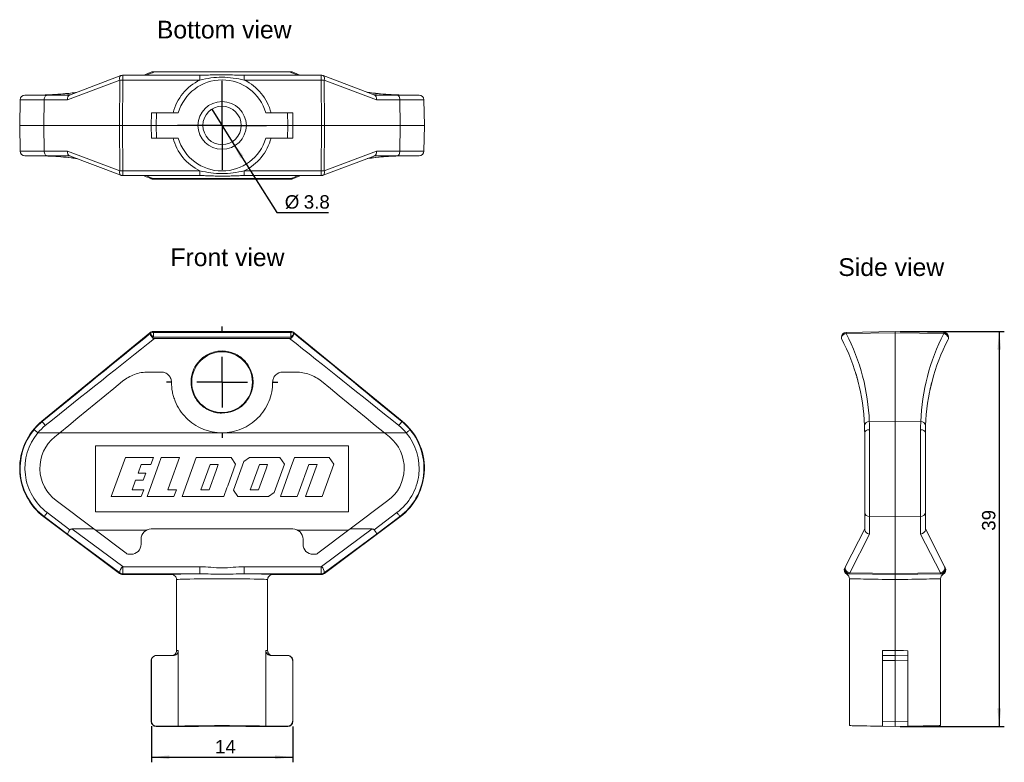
# Model space of a CAD drawing. Header units: millimetres. Extents: x 45 to 239, y 54 to 200.
import ezdxf

# ---------------------------------------------------------------- set-up
doc = ezdxf.new("R2010")
doc.units = ezdxf.units.MM
doc.layers.add('FORMAT', color=7, linetype='Continuous')
doc.styles.get("Standard").update_dxf_attribs({"font": 'arial.ttf'})
doc.dimstyles.new('SLDDIMSTYLE0', dxfattribs={"dimtxt": 2.568319, "dimasz": 3.556, "dimexe": 0, "dimexo": 0.0625, "dimgap": 0.64208, "dimtad": 1, "dimdec": 0, "dimlfac": 0.5, "dimrnd": 1e-09, "dimzin": 12, "dimdsep": 46, "dimtxsty": 'Standard', "dimsah": 1, "dimcen": 0.09, "dimadec": 0, "dimazin": 3, "dimtfac": 1, "dimtdec": 0, "dimtofl": 0, "dimtmove": 0, "dimatfit": 3, "dimfxl": 1, "dimfrac": 2, "dimtolj": 1, "dimtzin": 12, "dimarcsym": 0})
doc.dimstyles.new('SLDDIMSTYLE1', dxfattribs={"dimtxt": 2.568319, "dimasz": 3.556, "dimexe": 0, "dimexo": 0.0625, "dimgap": 0.64208, "dimtad": 0, "dimtih": 1, "dimtoh": 1, "dimdec": 1, "dimlfac": 0.5, "dimrnd": 1e-09, "dimzin": 12, "dimdsep": 46, "dimtxsty": 'Standard', "dimblk1": 'NONE', "dimsah": 1, "dimcen": 0, "dimadec": 0, "dimazin": 3, "dimtfac": 1, "dimtdec": 1, "dimtmove": 0, "dimatfit": 3, "dimldrblk": 'NONE', "dimfxl": 1, "dimfrac": 2, "dimtolj": 1, "dimtzin": 12, "dimarcsym": 0})
doc.dimstyles.new('SLDDIMSTYLE2', dxfattribs={"dimtxt": 2.568319, "dimasz": 3.556, "dimexe": 0, "dimexo": 0.0625, "dimgap": 0.64208, "dimtad": 1, "dimlfac": 0.5, "dimrnd": 1e-09, "dimzin": 12, "dimdsep": 46, "dimtxsty": 'Standard', "dimsah": 1, "dimcen": 0.09, "dimadec": 0, "dimazin": 3, "dimtfac": 1, "dimtofl": 0, "dimtmove": 0, "dimatfit": 3, "dimfxl": 1, "dimfrac": 2, "dimtolj": 1, "dimtzin": 12, "dimarcsym": 0})

# ---------------------------------------------------------------- blocks, each defined once
blk = doc.blocks.new('_D')
at = {"layer": 'FORMAT'}
for p, q in [((70.84, 60.82), (70.84, 53.69)), ((98.8, 60.77), (98.8, 53.69)), ((70.84, 54.69), (98.8, 54.69))]:
    blk.add_line(p, q, dxfattribs=at)
for points in [[(70.84, 54.69), (74.4, 54.31), (74.4, 55.07)], [(98.8, 54.69), (95.24, 55.07), (95.24, 54.31)]]:
    blk.add_solid(points, dxfattribs=at)
at = {"layer": 'FORMAT', "insert": (83.41, 58.1), "char_height": 2.646, "attachment_point": 1}
blk.add_mtext('14', dxfattribs=at)
blk = doc.blocks.new('SW_CENTERMARKSYMBOL_0')
at = {"layer": 'FORMAT', "color": 0}
for p, q in [((0, 10), (0, 11)), ((0, 0), (0, 5)), ((-10, 0), (-11, 0)), ((0, 0), (-5, 0)), ((0, 0), (0, -5)), ((0, 0), (5, 0)), ((10, 0), (11, 0)), ((0, -10), (0, -11))]:
    blk.add_line(p, q, dxfattribs=at)
blk = doc.blocks.new('_D_1')
at = {"layer": 'FORMAT'}
for p, q in [((82.78, 182.71), (86.82, 176.28)), ((86.82, 176.28), (95.61, 162.3)), ((95.61, 162.3), (105.85, 162.3))]:
    blk.add_line(p, q, dxfattribs=at)
blk.add_solid([(86.82, 176.28), (88.39, 173.06), (89.04, 173.47)], dxfattribs=at)
at = {"layer": 'FORMAT', "char_height": 2.646, "attachment_point": 1}
for s, insert in [('%%c', (97.2, 165.71)), ('3.8', (100.95, 165.71))]:
    blk.add_mtext(s, dxfattribs=dict(at, insert=insert))
blk = doc.blocks.new('_NONE')
blk = doc.blocks.new('SW_CENTERMARKSYMBOL_1')
at = {"layer": 'FORMAT', "color": 0}
for p, q in [((0, 5), (0, 8.8)), ((0, 0), (0, 5)), ((-5, 0), (-8.8, 0)), ((0, 0), (-5, 0)), ((0, 0), (0, -5)), ((0, 0), (5, 0)), ((5, 0), (8.8, 0)), ((0, -5), (0, -8.8))]:
    blk.add_line(p, q, dxfattribs=at)
blk = doc.blocks.new('_D_2')
at = {"layer": 'FORMAT'}
for p, q in [((218.82, 138.77), (239.42, 138.77)), ((238.42, 138.77), (238.42, 60.77)), ((218.82, 60.77), (239.42, 60.77))]:
    blk.add_line(p, q, dxfattribs=at)
for points in [[(238.42, 138.77), (238.04, 135.22), (238.8, 135.22)], [(238.42, 60.77), (238.8, 64.33), (238.04, 64.33)]]:
    blk.add_solid(points, dxfattribs=at)
at = {"layer": 'FORMAT', "insert": (235.01, 99.42), "char_height": 2.646, "attachment_point": 1, "rotation": 90}
blk.add_mtext('39', dxfattribs=at)

msp = doc.modelspace()

# ---------------------------------------------------------------- linework, layer by layer
at = {"color": 7, "linetype": 'Continuous', "lineweight": 0}
for p, q in [((64.82, 189.338), (54.621, 185.471)), ((80.41, 189.404), (65.185, 189.404)), ((71.069, 190.093), (70.926, 190.054)), ((71.448, 190.093), (98.15, 190.093)), ((104.414, 189.404), (89.188, 189.404)), ((98.672, 190.054), (98.529, 190.093)), ((114.978, 185.471), (104.778, 189.338)), ((64.585, 188.457), (54.278, 184.55)), ((64.533, 179.493), (64.585, 188.457)), ((65.185, 188.461), (65.132, 179.493)), ((80.41, 188.461), (65.185, 188.461)), ((104.414, 188.461), (89.188, 188.461)), ((104.466, 179.493), (104.414, 188.461)), ((105.014, 188.457), (105.066, 179.493)), ((115.32, 184.55), (105.014, 188.457)), ((45.847, 185.493), (50.228, 185.493)), ((50.228, 185.493), (54.678, 185.493)), ((114.92, 185.493), (119.37, 185.493)), ((119.37, 185.493), (123.751, 185.493)), ((44.887, 184.55), (44.799, 179.493)), ((49.652, 184.55), (49.599, 179.493)), ((54.278, 184.55), (49.652, 184.55)), ((119.946, 184.55), (115.32, 184.55)), ((119.946, 184.55), (119.999, 179.493)), ((124.799, 179.493), (124.711, 184.55)), ((70.799, 179.493), (70.843, 181.993)), ((70.843, 181.993), (71.843, 181.993)), ((71.843, 181.993), (71.799, 179.493)), ((71.843, 181.993), (76.153, 181.993)), ((97.756, 181.993), (93.445, 181.993)), ((97.799, 179.493), (97.756, 181.993)), ((97.756, 181.993), (98.756, 181.993)), ((98.756, 181.993), (98.799, 179.493)), ((44.799, 179.493), (44.887, 174.436)), ((49.599, 179.493), (44.799, 179.493)), ((64.533, 179.493), (49.599, 179.493)), ((49.599, 179.493), (49.652, 174.436)), ((65.132, 179.493), (64.533, 179.493)), ((64.585, 170.529), (64.533, 179.493)), ((70.799, 179.493), (65.132, 179.493)), ((65.132, 179.493), (65.185, 170.525)), ((70.843, 176.993), (70.799, 179.493)), ((70.799, 179.493), (71.799, 179.493)), ((71.799, 179.493), (71.843, 176.993)), ((71.799, 179.493), (79.999, 179.493)), ((89.599, 179.493), (97.799, 179.493)), ((97.756, 176.993), (97.799, 179.493)), ((98.799, 179.493), (97.799, 179.493)), ((98.799, 179.493), (98.756, 176.993)), ((104.466, 179.493), (98.799, 179.493)), ((104.414, 170.525), (104.466, 179.493)), ((104.466, 179.493), (105.066, 179.493)), ((105.066, 179.493), (105.014, 170.529)), ((119.999, 179.493), (105.066, 179.493)), ((119.999, 179.493), (119.946, 174.436)), ((124.799, 179.493), (119.999, 179.493)), ((124.711, 174.436), (124.799, 179.493)), ((71.843, 176.993), (70.843, 176.993)), ((71.843, 176.993), (76.153, 176.993)), ((97.756, 176.993), (93.445, 176.993)), ((98.756, 176.993), (97.756, 176.993)), ((50.228, 173.493), (45.847, 173.493)), ((49.652, 174.436), (54.278, 174.436)), ((54.678, 173.493), (50.228, 173.493)), ((54.278, 174.436), (64.585, 170.529)), ((54.621, 173.515), (64.82, 169.648)), ((104.778, 169.648), (114.978, 173.515)), ((105.014, 170.529), (115.32, 174.436)), ((119.37, 173.493), (114.92, 173.493)), ((115.32, 174.436), (119.946, 174.436)), ((123.751, 173.493), (119.37, 173.493)), ((65.185, 170.525), (80.41, 170.525)), ((65.185, 169.582), (80.41, 169.582)), ((89.188, 170.525), (104.414, 170.525)), ((89.188, 169.582), (104.414, 169.582)), ((71.177, 169.005), (98.421, 169.005)), ((98.395, 168.893), (71.203, 168.893)), ((49.19, 121.052), (70.523, 138.546)), ((70.583, 138.377), (70.523, 138.546)), ((70.579, 138.374), (70.583, 138.377)), ((71.157, 138.773), (71.217, 138.604)), ((71.157, 138.773), (98.442, 138.773)), ((71.217, 138.604), (71.217, 137.644)), ((71.217, 138.604), (98.381, 138.604)), ((98.381, 138.604), (98.442, 138.773)), ((98.381, 138.604), (98.381, 137.644)), ((99.076, 138.546), (99.015, 138.377)), ((99.015, 138.377), (99.019, 138.374)), ((99.076, 138.546), (120.409, 121.052)), ((208.163, 138.604), (217.82, 138.773)), ((217.82, 138.546), (208.163, 138.377)), ((208.163, 138.377), (208.163, 138.374)), ((217.82, 138.773), (217.82, 138.546)), ((217.82, 138.773), (227.477, 138.604)), ((217.82, 138.546), (217.82, 121.052)), ((227.476, 138.377), (217.82, 138.546)), ((71.192, 137.635), (71.069, 137.535)), ((98.381, 137.644), (71.217, 137.644)), ((71.448, 137.396), (98.15, 137.396)), ((98.529, 137.535), (98.407, 137.635)), ((207.22, 137.635), (207.22, 137.644)), ((207.22, 137.535), (207.22, 137.635)), ((70.213, 130.773), (72.799, 130.773)), ((96.799, 130.773), (99.386, 130.773)), ((210.6, 128.563), (210.55, 128.773)), ((49.246, 120.983), (49.19, 121.052)), ((120.352, 120.983), (120.409, 121.052)), ((212.737, 120.983), (217.82, 121.052)), ((217.82, 121.052), (217.82, 102.173)), ((217.82, 121.052), (222.903, 120.983)), ((52.719, 118.773), (48.376, 118.773)), ((51.726, 117.959), (52.719, 118.773)), ((84.799, 118.773), (52.719, 118.773)), ((116.879, 118.773), (84.799, 118.773)), ((121.222, 118.773), (116.879, 118.773)), ((116.879, 118.773), (117.872, 117.959)), ((211.803, 119.87), (211.79, 120.261)), ((211.82, 103.011), (211.82, 118.773)), ((212.763, 119.386), (212.763, 102.243)), ((222.877, 102.243), (222.877, 119.386)), ((223.82, 118.773), (223.82, 103.011)), ((223.849, 120.283), (223.834, 119.801)), ((59.799, 116.173), (109.799, 116.173)), ((59.799, 103.173), (59.799, 116.173)), ((109.799, 116.173), (109.799, 103.173)), ((65.7, 113.878), (62.898, 106.178)), ((71.244, 113.878), (65.7, 113.878)), ((70.748, 112.514), (71.244, 113.878)), ((72.777, 113.878), (72.31, 112.595)), ((76.385, 113.878), (72.777, 113.878)), ((74.463, 108.598), (76.385, 113.878)), ((79.706, 113.878), (76.903, 106.178)), ((86.57, 113.878), (79.706, 113.878)), ((87.467, 112.596), (86.57, 113.878)), ((89.096, 113.096), (87.044, 107.46)), ((90.213, 113.878), (89.096, 113.096)), ((96.244, 113.878), (90.213, 113.878)), ((97.142, 112.596), (96.244, 113.878)), ((99.136, 113.878), (98.491, 112.105)), ((106, 113.878), (99.136, 113.878)), ((106.898, 112.596), (106, 113.878)), ((68.187, 110.798), (68.812, 112.514)), ((68.812, 112.514), (70.748, 112.514)), ((72.31, 112.595), (70.441, 107.461)), ((82.428, 112.514), (80.618, 107.542)), ((82.246, 107.542), (83.631, 111.347)), ((84.056, 112.514), (82.428, 112.514)), ((83.631, 111.347), (84.056, 112.514)), ((85.91, 108.318), (87.467, 112.596)), ((92.184, 112.514), (90.676, 108.371)), ((92.002, 107.542), (93.51, 111.686)), ((93.812, 112.514), (92.184, 112.514)), ((93.51, 111.686), (93.812, 112.514)), ((95.091, 106.96), (97.142, 112.596)), ((98.491, 112.105), (96.334, 106.178)), ((100.018, 107.234), (101.94, 112.514)), ((103.377, 111.991), (101.262, 106.178)), ((101.94, 112.514), (103.568, 112.514)), ((103.568, 112.514), (103.377, 111.991)), ((104.562, 106.178), (106.898, 112.596)), ((67.002, 107.542), (67.691, 109.434)), ((67.691, 109.434), (69.231, 109.434)), ((69.727, 110.798), (68.187, 110.798)), ((69.231, 109.434), (69.727, 110.798)), ((69.334, 107.542), (67.002, 107.542)), ((68.838, 106.178), (69.334, 107.542)), ((70.441, 107.461), (69.974, 106.178)), ((74.079, 107.542), (74.463, 108.598)), ((75.795, 107.542), (74.079, 107.542)), ((75.298, 106.178), (75.795, 107.542)), ((80.618, 107.542), (82.246, 107.542)), ((85.131, 106.178), (85.767, 107.925)), ((85.767, 107.925), (85.91, 108.318)), ((87.044, 107.46), (87.942, 106.178)), ((90.676, 108.371), (90.374, 107.542)), ((90.374, 107.542), (92.002, 107.542)), ((99.634, 106.178), (100.018, 107.234)), ((59.466, 99.773), (51.999, 105.373)), ((62.898, 106.178), (68.838, 106.178)), ((69.974, 106.178), (75.298, 106.178)), ((76.903, 106.178), (85.131, 106.178)), ((87.942, 106.178), (93.973, 106.178)), ((93.973, 106.178), (95.091, 106.96)), ((96.334, 106.178), (99.634, 106.178)), ((101.262, 106.178), (104.562, 106.178)), ((117.599, 105.373), (110.133, 99.773)), ((109.799, 103.173), (59.799, 103.173)), ((49.652, 102.243), (49.599, 102.173)), ((64.533, 90.973), (49.599, 102.173)), ((54.278, 98.774), (49.652, 102.243)), ((50.228, 103.011), (54.74, 99.627)), ((119.999, 102.173), (105.066, 90.973)), ((114.859, 99.627), (119.37, 103.011)), ((119.946, 102.243), (115.32, 98.774)), ((119.946, 102.243), (119.999, 102.173)), ((211.82, 99.627), (211.82, 103.011)), ((212.763, 102.243), (217.82, 102.173)), ((212.763, 102.243), (212.763, 98.774)), ((217.82, 102.173), (222.877, 102.243)), ((217.82, 102.173), (217.82, 90.973)), ((222.877, 98.774), (222.877, 102.243)), ((223.82, 103.011), (223.82, 99.627)), ((55.132, 99.773), (65.161, 92.334)), ((59.466, 99.773), (55.132, 99.773)), ((65.866, 94.973), (59.466, 99.773)), ((69.848, 99.532), (59.787, 99.532)), ((98.799, 99.773), (70.799, 99.773)), ((109.812, 99.532), (99.751, 99.532)), ((110.133, 99.773), (103.733, 94.973)), ((104.438, 92.334), (114.467, 99.773)), ((114.467, 99.773), (110.133, 99.773)), ((208.018, 92.334), (211.82, 99.773)), ((223.82, 99.773), (227.622, 92.334)), ((64.585, 91.129), (54.278, 98.774)), ((68.799, 97.773), (68.799, 96.773)), ((100.799, 96.773), (100.799, 97.773)), ((115.32, 98.774), (105.014, 91.129)), ((212.763, 98.774), (208.856, 91.129)), ((226.784, 91.129), (222.877, 98.774)), ((66.799, 94.773), (66.466, 94.773)), ((103.133, 94.773), (102.799, 94.773)), ((65.185, 92.326), (80.41, 92.326)), ((65.185, 92.326), (65.185, 90.929)), ((80.41, 92.326), (80.41, 90.929)), ((89.188, 92.326), (104.414, 92.326)), ((89.188, 92.326), (89.188, 90.929)), ((104.414, 92.326), (104.414, 90.929)), ((227.626, 92.326), (227.622, 92.334)), ((64.533, 90.973), (64.585, 91.129)), ((65.185, 90.929), (65.132, 90.773)), ((74.799, 90.773), (65.132, 90.773)), ((80.41, 90.929), (65.185, 90.929)), ((75.799, 89.772), (75.799, 75.773)), ((104.414, 90.929), (89.188, 90.929)), ((93.799, 75.773), (93.799, 89.772)), ((104.466, 90.773), (94.799, 90.773)), ((104.466, 90.773), (104.414, 90.929)), ((105.014, 91.129), (105.066, 90.973)), ((208.31, 90.829), (208.308, 90.829)), ((208.82, 89.947), (208.82, 60.93)), ((217.82, 90.773), (208.852, 90.929)), ((208.856, 91.129), (217.82, 90.973)), ((217.82, 90.973), (226.784, 91.129)), ((217.82, 90.773), (217.82, 90.973)), ((226.788, 90.929), (217.82, 90.773)), ((217.82, 75.773), (217.82, 89.772)), ((226.82, 60.93), (226.82, 89.947)), ((227.33, 90.829), (227.332, 90.829)), ((71.799, 74.773), (71.799, 74.773)), ((71.799, 74.773), (71.843, 74.773)), ((75.117, 74.773), (71.843, 74.773)), ((75.799, 75.773), (75.799, 75.773)), ((75.799, 75.773), (76.153, 75.773)), ((76.153, 60.816), (76.153, 75.773)), ((93.445, 75.773), (93.799, 75.773)), ((93.445, 75.773), (93.445, 60.816)), ((93.799, 75.773), (93.799, 75.773)), ((94.482, 74.773), (97.755, 74.773)), ((97.755, 74.773), (97.799, 74.773)), ((97.799, 74.773), (97.799, 74.773)), ((215.32, 75.773), (217.828, 75.773)), ((215.32, 73.773), (215.32, 74.773)), ((215.32, 74.773), (217.82, 74.773)), ((217.828, 75.773), (217.82, 75.773)), ((217.82, 74.773), (220.32, 74.729)), ((220.32, 74.729), (220.32, 73.729)), ((70.843, 73.773), (70.799, 73.773)), ((70.799, 73.773), (70.799, 73.773)), ((70.799, 61.772), (70.799, 73.773)), ((70.843, 73.773), (70.843, 61.816)), ((98.799, 73.773), (98.756, 73.773)), ((98.756, 73.773), (98.756, 61.816)), ((98.799, 73.773), (98.799, 73.773)), ((98.799, 61.772), (98.799, 73.773)), ((217.82, 73.773), (215.32, 73.773)), ((215.32, 73.773), (215.32, 61.816)), ((220.32, 73.729), (217.82, 73.773)), ((217.82, 73.773), (217.82, 73.773)), ((217.82, 61.772), (217.82, 73.773)), ((220.32, 73.729), (220.32, 61.816)), ((70.799, 61.772), (70.843, 61.816)), ((71.843, 60.816), (71.799, 60.773)), ((71.799, 60.773), (79.999, 60.773)), ((71.843, 60.816), (76.153, 60.816)), ((89.599, 60.773), (97.799, 60.773)), ((97.756, 60.816), (93.445, 60.816)), ((97.799, 60.773), (97.756, 60.816)), ((98.756, 61.816), (98.799, 61.772)), ((215.32, 61.816), (217.82, 61.772)), ((215.32, 60.816), (215.32, 61.816)), ((217.82, 60.773), (215.32, 60.816)), ((217.82, 61.772), (220.32, 61.816)), ((217.82, 61.772), (217.82, 60.773)), ((220.32, 60.816), (217.82, 60.773)), ((220.32, 61.816), (220.32, 60.816))]:
    msp.add_line(p, q, dxfattribs=at)
at = {"color": 36, "linetype": 'Continuous', "lineweight": 0}
for p, q in [((65.185, 189.404), (65.185, 188.461)), ((80.41, 189.404), (80.41, 188.461)), ((89.188, 189.404), (89.188, 188.461)), ((104.414, 189.404), (104.414, 188.461)), ((49.652, 184.55), (44.887, 184.55)), ((124.711, 184.55), (119.946, 184.55)), ((44.887, 174.436), (49.652, 174.436)), ((119.946, 174.436), (124.711, 174.436)), ((65.185, 169.582), (65.185, 170.525)), ((80.41, 169.582), (80.41, 170.525)), ((89.188, 169.582), (89.188, 170.525)), ((104.414, 169.582), (104.414, 170.525))]:
    msp.add_line(p, q, dxfattribs=at)
at = {"color": 36, "linetype": 'Continuous', "lineweight": 0, "flags": 128}
for points in [[(64.821, 189.338), (64.754, 189.304), (64.656, 189.204), (64.587, 189.06), (64.551, 188.881), (64.55, 188.676), (64.585, 188.457)], [(105.014, 188.457), (105.048, 188.676), (105.047, 188.881), (105.011, 189.06), (104.942, 189.204), (104.844, 189.304), (104.778, 189.338)], [(64.585, 170.529), (64.55, 170.311), (64.551, 170.106), (64.587, 169.926), (64.656, 169.782), (64.754, 169.683), (64.82, 169.648)], [(104.778, 169.648), (104.844, 169.683), (104.942, 169.782), (105.011, 169.926), (105.047, 170.106), (105.048, 170.311), (105.014, 170.529)], [(71.063, 168.902), (71.064, 168.902), (71.192, 168.906)], [(98.407, 168.906), (98.534, 168.902), (98.535, 168.902)], [(217.82, 89.772), (216.964, 89.789), (216.117, 89.806), (215.284, 89.822), (214.475, 89.837), (213.696, 89.852), (212.954, 89.867), (212.256, 89.88), (211.609, 89.893), (211.018, 89.904), (210.489, 89.915), (210.026, 89.924), (209.633, 89.931), (209.315, 89.937), (209.074, 89.942), (208.911, 89.945), (208.83, 89.947), (208.82, 89.947)], [(226.82, 89.947), (226.81, 89.947), (226.728, 89.945), (226.566, 89.942), (226.325, 89.937), (226.007, 89.931), (225.614, 89.924), (225.151, 89.915), (224.622, 89.904), (224.031, 89.893), (223.383, 89.88), (222.686, 89.867), (221.944, 89.852), (221.165, 89.837), (220.355, 89.822), (219.523, 89.806), (218.675, 89.789), (217.82, 89.772)]]:
    msp.add_lwpolyline(points, dxfattribs=at)
at = {"color": 7, "linetype": 'Continuous', "lineweight": 0, "flags": 128}
for points in [[(50.228, 185.493), (50.117, 185.475), (50.01, 185.422), (49.911, 185.335), (49.824, 185.218), (49.753, 185.075), (49.699, 184.912), (49.665, 184.735), (49.652, 184.55)], [(119.946, 184.55), (119.933, 184.735), (119.9, 184.912), (119.846, 185.075), (119.774, 185.218), (119.687, 185.335), (119.588, 185.422), (119.481, 185.475), (119.37, 185.493)], [(49.652, 174.436), (49.665, 174.252), (49.699, 174.074), (49.753, 173.911), (49.824, 173.768), (49.911, 173.651), (50.01, 173.565), (50.117, 173.511), (50.228, 173.493)], [(119.37, 173.493), (119.481, 173.511), (119.588, 173.565), (119.687, 173.651), (119.774, 173.768), (119.846, 173.911), (119.9, 174.074), (119.933, 174.252), (119.946, 174.436)], [(70.583, 138.377), (70.597, 138.361), (70.632, 138.317), (70.689, 138.248), (70.765, 138.155), (70.857, 138.044), (70.961, 137.916), (71.074, 137.778), (71.192, 137.635)], [(99.015, 138.377), (99.002, 138.361), (98.966, 138.317), (98.909, 138.248), (98.833, 138.155), (98.742, 138.044), (98.637, 137.916), (98.524, 137.778), (98.407, 137.635)], [(228.308, 137.181), (228.361, 137.344), (228.362, 137.522), (228.312, 137.706), (228.212, 137.885), (228.069, 138.049), (227.891, 138.189), (227.688, 138.296), (227.472, 138.365)], [(52.719, 118.773), (54.513, 120.244), (56.304, 121.713), (58.091, 123.178), (59.87, 124.637), (61.639, 126.088), (63.397, 127.529), (65.14, 128.959)], [(104.459, 128.959), (106.202, 127.529), (107.959, 126.088), (109.729, 124.637), (111.508, 123.178), (113.294, 121.713), (115.086, 120.244), (116.879, 118.773)], [(48.376, 118.773), (48.234, 118.891), (48.097, 119.005), (47.97, 119.11), (47.859, 119.203), (47.767, 119.279), (47.698, 119.336), (47.655, 119.373), (47.638, 119.386)], [(121.96, 119.386), (121.944, 119.373), (121.9, 119.336), (121.831, 119.279), (121.74, 119.203), (121.628, 119.11), (121.502, 119.005), (121.364, 118.891), (121.222, 118.773)], [(212.763, 119.386), (212.578, 119.373), (212.401, 119.336), (212.238, 119.279), (212.095, 119.203), (211.978, 119.11), (211.891, 119.005), (211.838, 118.891), (211.82, 118.773)], [(223.82, 118.773), (223.802, 118.891), (223.748, 119.005), (223.662, 119.11), (223.545, 119.203), (223.402, 119.279), (223.239, 119.336), (223.062, 119.373), (222.877, 119.386)], [(50.228, 103.011), (50.117, 102.863), (50.01, 102.72), (49.911, 102.589), (49.824, 102.473), (49.753, 102.377), (49.699, 102.306), (49.665, 102.26), (49.652, 102.243)], [(119.946, 102.243), (119.933, 102.26), (119.9, 102.306), (119.846, 102.377), (119.774, 102.473), (119.687, 102.589), (119.588, 102.72), (119.481, 102.863), (119.37, 103.011)], [(208.014, 92.326), (208.014, 92.327), (208.016, 92.33), (208.018, 92.334)], [(217.828, 75.773), (218.668, 75.756), (219.501, 75.74), (220.32, 75.724)], [(208.82, 60.93), (208.83, 60.93), (208.912, 60.928), (209.075, 60.925), (209.318, 60.921), (209.638, 60.915), (210.033, 60.909), (210.499, 60.9), (211.032, 60.891), (211.626, 60.881), (212.277, 60.869), (212.978, 60.857), (213.724, 60.844), (214.507, 60.83), (215.32, 60.816)], [(220.32, 60.816), (221.133, 60.83), (221.916, 60.844), (222.661, 60.857), (223.363, 60.869), (224.014, 60.881), (224.608, 60.891), (225.141, 60.9), (225.607, 60.909), (226.001, 60.915), (226.322, 60.921), (226.565, 60.925), (226.728, 60.928), (226.81, 60.93), (226.82, 60.93)]]:
    msp.add_lwpolyline(points, dxfattribs=at)
at = {"color": 7, "linetype": 'Continuous', "lineweight": 0}
for centre, radius in [((84.799, 179.493), 3.8), ((84.799, 128.773), 6)]:
    msp.add_circle(centre, radius, dxfattribs=at)
at = {"color": 36, "linetype": 'Continuous', "lineweight": 0}
for centre, radius, start, end in [((84.799, 179.476), 10, 116.03212, 165.41919), ((84.799, 179.476), 10, 14.58081, 63.96788), ((84.799, 179.511), 10, 194.58081, 243.96788), ((84.799, 179.511), 10, 296.03212, 345.41919), ((70.957, 169.378), 0.433, 249.47557, 300.57029), ((98.642, 169.378), 0.433, 239.43209, 290.48451)]:
    msp.add_arc(centre, radius, start, end, dxfattribs=at)
at = {"color": 7, "linetype": 'Continuous', "lineweight": 0}
for centre, radius, start, end in [((84.799, 179.493), 9, 16.12762, 163.87238), ((45.847, 184.533), 0.96, 90, 179), ((123.751, 184.533), 0.96, 1, 90), ((84.799, 179.493), 9, 196.12762, 343.87238), ((45.847, 174.453), 0.96, 181, 270), ((123.751, 174.453), 0.96, 270, 359), ((208.18, 137.644), 0.96, 91, 180), ((208.079, 137.513), 0.868, 84.46555, 171.92966), ((171.803, 119.515), 40.96, 2.05406, 27.41495), ((263.837, 119.515), 40.96, 152.59869, 177.94594), ((227.437, 138.384), 0.04, 332.59869, 350.6553), ((227.509, 137.48), 0.898, 359.96276, 92.06917), ((227.46, 137.644), 0.96, 0, 89), ((227.491, 137.611), 0.929, 1.91418, 90.81995), ((71.217, 137.604), 0.04, 90.00624, 129.3478), ((98.381, 137.604), 0.04, 50.6522, 89.99376), ((171.82, 118.773), 40, 2.05406, 27.74848), ((263.82, 118.773), 40, 152.59869, 177.94594), ((227.42, 137.642), 1, 332.59869, 350.6553), ((56.799, 111.773), 12, 129.35404, 233.1301), ((58.526, 127.629), 11.415, 215.60966, 220.56401), ((111.072, 127.629), 11.415, 319.43599, 324.39034), ((112.799, 111.773), 12, 306.8699, 50.64596), ((212.664, 120.111), 0.875, 85.2264, 173.74233), ((222.976, 120.111), 0.875, 6.25767, 94.7736), ((56.799, 111.773), 11.912, 140.27081, 233.1301), ((56.799, 111.773), 10.952, 140.27081, 233.1301), ((112.799, 111.773), 10.952, 306.8699, 39.72919), ((112.799, 111.773), 11.912, 306.8699, 39.72919), ((56.799, 111.773), 8, 129.35404, 233.1301), ((112.799, 111.773), 8, 306.8699, 50.64596), ((212.69, 103.117), 0.876, 186.91157, 274.79107), ((222.95, 103.117), 0.876, 265.20893, 353.08843), ((70.799, 97.773), 2, 90, 180), ((98.799, 97.773), 2, 0, 90), ((66.799, 96.773), 2, 270, 0), ((102.799, 96.773), 2, 180, 270), ((66.466, 95.773), 1, 233.1301, 270), ((103.133, 95.773), 1, 270, 306.8699), ((66.06, 91.164), 1.475, 127.54489, 181.35793), ((103.539, 91.164), 1.475, 358.64207, 52.45511), ((208.756, 91.67), 0.96, 152.85272, 242.00479), ((208.869, 91.889), 0.96, 152.92792, 269), ((208.933, 92.077), 0.951, 164.30794, 265.3376), ((226.707, 92.077), 0.951, 274.6624, 15.69206), ((226.771, 91.889), 0.96, 271, 27.07208), ((226.883, 91.67), 0.96, 298.11058, 27.14717), ((207.82, 89.947), 1, 0.37791, 61.0132), ((227.82, 89.947), 1, 118.94092, 180.40156)]:
    msp.add_arc(centre, radius, start, end, dxfattribs=at)
at = {"color": 36, "linetype": 'Continuous', "lineweight": 0}
for centre, major_axis, ratio, start_param, end_param in [((49.191, 225.493), (49.92, 2.506), 0.7997131, 5.0955991, 5.1339904), ((120.407, 225.493), (49.92, -2.506), 0.7997131, 4.2907876, 4.3291788), ((49.191, 225.493), (49.92, 2.506), 0.7997131, 4.6855381, 4.8093911), ((120.407, 225.493), (49.92, -2.506), 0.7997131, 4.6153868, 4.7392398), ((49.191, 133.493), (49.92, -2.506), 0.7997131, 1.4737942, 1.5976472), ((120.407, 133.493), (49.92, 2.506), 0.7997131, 1.5439455, 1.6677985), ((49.191, 133.493), (49.92, -2.506), 0.7997131, 1.1552542, 1.1875862), ((120.407, 133.493), (49.92, 2.506), 0.7997131, 1.9540065, 1.9863385), ((84.799, 90.772), (10, 0), 0.0174551, 2.8305532, 3.1398474), ((84.799, 90.772), (10, 0), 0.0174551, 0.0017452, 0.2275889)]:
    msp.add_ellipse(centre, major_axis=major_axis, ratio=ratio, start_param=start_param, end_param=end_param, dxfattribs=at)
at = {"color": 7, "linetype": 'Continuous', "lineweight": 0}
for centre, major_axis, ratio, start_param, end_param in [((65.185, 188.424), (1, -0.006), 0.0370211, 1.5708893, 2.2142889), ((104.414, 188.424), (1, 0.006), 0.0370211, 0.9273038, 1.5707033), ((52.719, 225.493), (48.777, 0), 0.8200668, 4.712389, 4.7544883), ((54.854, 184.533), (-0.175, 0.955), 0.5851545, 0.1067876, 1.4465554), ((116.879, 225.493), (48.777, 0), 0.8200668, 4.6702897, 4.712389), ((114.744, 184.533), (0.175, 0.955), 0.5851545, 4.8366299, 6.1763977), ((84.799, 179.409), (0, 4.801), 0.9998476, 4.7298449, 7.8365257), ((84.799, 179.577), (0, 4.801), 0.9998476, 1.5882523, 4.694933), ((52.719, 133.493), (48.777, 0), 0.8200668, 1.528697, 1.5707963), ((54.854, 174.453), (0.175, 0.955), 0.5851545, 1.6950372, 3.0348051), ((116.879, 133.493), (48.777, 0), 0.8200668, 1.5707963, 1.6128956), ((114.744, 174.453), (-0.175, 0.955), 0.5851545, 3.2483802, 4.5881481), ((65.185, 170.562), (1, 0.006), 0.0370211, 4.0688964, 4.712296), ((104.414, 170.562), (1, -0.006), 0.0370211, 4.712482, 5.3558815), ((71.198, 169.893), (-0.001, 1), 0.0487765, 2.6632958, 2.978443), ((98.4, 169.893), (0.001, 1), 0.0487765, 3.3047423, 3.6198895), ((48.583, 119.515), (49.958, 40.956), 0.0110664, 1.1058131, 1.5484441), ((71.157, 137.772), (-0.337, 0.942), 0.9998282, 5.939811, 6.6265596), ((71.217, 137.604), (0.942, 0.337), 0.999842, 1.227422, 1.9141707), ((98.381, 137.604), (0.942, -0.337), 0.999842, 1.227422, 1.9141707), ((98.442, 137.772), (0.337, 0.942), 0.9998282, 5.939811, 6.6265596), ((121.016, 119.515), (49.958, -40.956), 0.0110664, 1.5931485, 2.0357796), ((208.18, 137.604), (-0.017, 1), 0.0059912, 0.0000042, 0.6867528), ((227.46, 137.604), (0.017, 1), 0.0059912, 5.9231677, 6.2831811), ((49.191, 118.773), (49.958, 39.996), 0.0110121, 1.100248, 1.5487003), ((120.407, 118.773), (49.958, -39.996), 0.0110121, 1.5928924, 2.0413447), ((54.854, 99.542), (0.574, 0.77), 0.1488705, 1.5704007, 3.1237437), ((57.387, 97.663), (2.647, -1.963), 0.2912853, 2.7673851, 3.1408014), ((112.212, 97.663), (2.647, 1.963), 0.2912853, 0.0007912, 0.3742075), ((114.744, 99.542), (-0.574, 0.77), 0.1488705, 3.1594416, 4.7127846), ((212.78, 99.542), (0.943, -0.227), 0.7846853, 3.3283008, 4.8816438), ((222.86, 99.542), (0.943, 0.227), 0.7846853, 4.5431341, 6.0964772), ((65.185, 92.366), (0.0395, -0.0063), 0.9908403, 4.2276589, 4.8710585), ((104.414, 92.366), (0.0395, 0.0063), 0.9908403, 4.5537195, 5.197119), ((65.133, 91.773), (-0.316, -0.949), 0.9998308, 5.9614855, 6.6048851), ((65.185, 91.929), (0.978, -0.207), 0.9994771, 4.2770059, 4.9204055), ((84.799, 90.772), (10, 0), 0.0174551, 2.0251425, 2.8305532), ((84.799, 89.772), (9, 0), 0.0193945, 0, 3.1415927), ((84.799, 90.772), (10, 0), 0.0174551, 0.2275889, 1.1164501), ((104.414, 91.929), (0.978, 0.207), 0.9994771, 4.5043725, 5.1477721), ((104.466, 91.773), (-0.316, 0.949), 0.9998308, 2.8198929, 3.4632924), ((208.889, 91.929), (0.037, 1), 0.0055825, 2.4983023, 3.1417019), ((226.751, 91.929), (-0.037, 1), 0.0055825, 3.1414834, 3.784883), ((71.843, 73.773), (1, 0), 0.9998477, 1.5707963, 3.1415927), ((97.755, 73.773), (1, 0), 0.9998477, 0, 1.5707963), ((71.799, 61.773), (0.707, 0.707), 0.9996955, 2.3563468, 3.9268385), ((71.843, 61.816), (-0.707, -0.707), 0.9996955, 5.4979394, 7.0684312), ((84.799, 60.773), (9, 0), 0.0174551, 0.2814801, 2.8601126), ((84.799, 60.771), (4.801, 0), 0.0174577, 0.017456, 3.1241367), ((97.755, 61.816), (0.707, -0.707), 0.9996955, 5.4979394, 7.0684312), ((97.799, 61.773), (0.707, -0.707), 0.9996955, 5.4979394, 7.0684312)]:
    msp.add_ellipse(centre, major_axis=major_axis, ratio=ratio, start_param=start_param, end_param=end_param, dxfattribs=at)
for points, knots in [([(65.185, 189.404), (65.156, 189.404), (65.045, 189.401), (64.922, 189.375), (64.832, 189.342), (64.82, 189.338)], [0, 0, 0, 0, 0.228866, 0.8974938, 1, 1, 1, 1]), ([(70.922, 190.065), (70.702, 189.971), (70.154, 189.739), (69.601, 189.53), (69.27, 189.404)], [0, 0, 0, 0, 0.4024741, 1, 1, 1, 1]), ([(71.069, 190.093), (71.114, 190.093), (71.176, 190.093), (71.308, 190.093), (71.379, 190.093), (71.448, 190.093)], [0, 0, 0, 0, 0.5, 0.5, 1, 1, 1, 1]), ([(89.188, 188.461), (88.465, 188.615), (87.743, 188.761), (86.287, 188.96), (85.554, 189.015), (84.074, 189.016), (83.332, 188.962), (81.864, 188.763), (81.136, 188.616), (80.41, 188.461)], [0, 0, 0, 0, 0.25, 0.25, 0.5, 0.5, 0.75, 0.75, 1, 1, 1, 1]), ([(89.188, 189.406), (89.14, 189.405), (88.855, 189.403), (88.209, 189.417), (87.114, 189.452), (85.922, 189.499), (84.761, 189.521), (83.762, 189.508), (82.648, 189.466), (81.534, 189.423), (80.747, 189.4), (80.415, 189.405), (80.411, 189.405)], [0, 0, 0, 0, 0.0163554, 0.0972297, 0.2204627, 0.3909444, 0.5052372, 0.6167384, 0.7316502, 0.8865274, 0.9985801, 1, 1, 1, 1]), ([(98.15, 190.093), (98.22, 190.093), (98.29, 190.093), (98.422, 190.093), (98.485, 190.093), (98.529, 190.093)], [0, 0, 0, 0, 0.5, 0.5, 1, 1, 1, 1]), ([(100.326, 189.404), (99.926, 189.557), (99.374, 189.768), (98.827, 190.001), (98.676, 190.064)], [0, 0, 0, 0, 0.7253406, 1, 1, 1, 1]), ([(104.778, 189.338), (104.745, 189.35), (104.628, 189.391), (104.503, 189.399), (104.414, 189.404)], [0, 0, 0, 0, 0.2822343, 1, 1, 1, 1]), ([(56.139, 186.047), (55.71, 185.988), (54.605, 185.837), (52.816, 185.672), (51.141, 185.564), (50.143, 185.53), (49.827, 185.519)], [0, 0, 0, 0, 0.204317, 0.526506, 0.849836, 1, 1, 1, 1]), ([(119.772, 185.519), (119.415, 185.531), (118.376, 185.567), (116.657, 185.683), (114.908, 185.846), (113.844, 185.994), (113.458, 186.048)], [0, 0, 0, 0, 0.1692014, 0.4929553, 0.8158694, 1, 1, 1, 1]), ([(49.827, 173.467), (50.183, 173.455), (51.222, 173.419), (52.941, 173.304), (54.69, 173.14), (55.754, 172.992), (56.141, 172.939)], [0, 0, 0, 0, 0.1692014, 0.4929553, 0.8158694, 1, 1, 1, 1]), ([(113.475, 172.945), (114.046, 173.02), (115.294, 173.182), (117.191, 173.345), (118.72, 173.433), (119.569, 173.461), (119.772, 173.467)], [0, 0, 0, 0, 0.2727538, 0.5959986, 0.9035418, 1, 1, 1, 1]), ([(64.82, 169.648), (64.853, 169.637), (64.971, 169.596), (65.095, 169.588), (65.185, 169.582)], [0, 0, 0, 0, 0.2822343, 1, 1, 1, 1]), ([(69.274, 169.582), (69.639, 169.442), (70.151, 169.247), (70.659, 169.034), (70.805, 168.973)], [0, 0, 0, 0, 0.7120906, 1, 1, 1, 1]), ([(80.41, 170.525), (81.133, 170.371), (81.856, 170.225), (83.312, 170.026), (84.045, 169.972), (85.524, 169.97), (86.267, 170.024), (87.734, 170.223), (88.462, 170.37), (89.188, 170.525)], [0, 0, 0, 0, 0.25, 0.25, 0.5, 0.5, 0.75, 0.75, 1, 1, 1, 1]), ([(80.411, 169.58), (80.459, 169.581), (80.743, 169.584), (81.39, 169.57), (82.484, 169.535), (83.676, 169.487), (84.837, 169.465), (85.836, 169.478), (86.95, 169.52), (88.064, 169.563), (88.851, 169.587), (89.184, 169.582), (89.188, 169.582)], [0, 0, 0, 0, 0.0163554, 0.0972297, 0.2204627, 0.3909444, 0.5052372, 0.6167384, 0.7316502, 0.8865274, 0.9985801, 1, 1, 1, 1]), ([(98.793, 168.973), (99.104, 169.103), (99.613, 169.316), (100.126, 169.508), (100.326, 169.582)], [0, 0, 0, 0, 0.6119985, 1, 1, 1, 1]), ([(104.414, 169.582), (104.442, 169.583), (104.553, 169.585), (104.676, 169.611), (104.766, 169.644), (104.778, 169.648)], [0, 0, 0, 0, 0.228866, 0.8974938, 1, 1, 1, 1]), ([(70.805, 168.973), (70.826, 168.964), (70.91, 168.931), (70.998, 168.914), (71.064, 168.902)], [0, 0, 0, 0, 0.2550737, 1, 1, 1, 1]), ([(71.064, 168.905), (71.08, 168.902), (71.128, 168.893), (71.177, 168.893), (71.21, 168.893)], [0, 0, 0, 0, 0.3187982, 1, 1, 1, 1]), ([(98.534, 168.905), (98.499, 168.9), (98.449, 168.893), (98.397, 168.893), (98.38, 168.893), (98.379, 168.893), (98.379, 168.893), (98.379, 168.893), (98.379, 168.893), (98.379, 168.893), (98.379, 168.893)], [0, 0, 0, 0, 0.6807496, 0.9759259, 0.9950214, 0.9982762, 0.9991994, 0.9995192, 0.9998538, 1, 1, 1, 1]), ([(98.535, 168.902), (98.556, 168.906), (98.645, 168.919), (98.73, 168.95), (98.793, 168.973)], [0, 0, 0, 0, 0.2463737, 1, 1, 1, 1]), ([(71.069, 137.535), (70.91, 137.73), (70.767, 137.932), (70.587, 138.24), (70.552, 138.346), (70.579, 138.374)], [0, 0, 0, 0, 0.5, 0.5, 1, 1, 1, 1]), ([(98.529, 137.535), (98.689, 137.73), (98.832, 137.932), (99.011, 138.24), (99.047, 138.346), (99.019, 138.374)], [0, 0, 0, 0, 0.5, 0.5, 1, 1, 1, 1]), ([(207.22, 137.535), (207.22, 137.73), (207.323, 137.932), (207.671, 138.24), (207.917, 138.346), (208.163, 138.374)], [0, 0, 0, 0, 0.5, 0.5, 1, 1, 1, 1]), ([(227.476, 138.377), (227.477, 138.405), (227.477, 138.431), (227.477, 138.454), (227.477, 138.488), (227.478, 138.517), (227.478, 138.54)], [0, 0, 0, 0, 0.00006634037, 0.00006634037, 0.00006634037, 0.00016340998, 0.00016340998, 0.00016340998, 0.00016340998]), ([(71.069, 137.535), (71.114, 137.48), (71.176, 137.445), (71.308, 137.403), (71.379, 137.396), (71.448, 137.396)], [0, 0, 0, 0, 0.5, 0.5, 1, 1, 1, 1]), ([(98.15, 137.396), (98.22, 137.396), (98.29, 137.403), (98.422, 137.444), (98.485, 137.48), (98.529, 137.535)], [0, 0, 0, 0, 0.5, 0.5, 1, 1, 1, 1]), ([(207.22, 137.396), (207.22, 137.396), (207.22, 137.403), (207.22, 137.444), (207.22, 137.48), (207.22, 137.535)], [0, 0, 0, 0, 0.5, 0.5, 1, 1, 1, 1]), ([(80.348, 124.584), (80.63, 124.286), (80.937, 124.02), (81.6, 123.552), (81.961, 123.347), (82.709, 123.018), (83.095, 122.892), (83.894, 122.718), (84.306, 122.671), (85.528, 122.654), (86.352, 122.809), (87.482, 123.269), (87.848, 123.462), (88.528, 123.914), (88.841, 124.171), (89.416, 124.746), (89.677, 125.066), (90.124, 125.738), (90.312, 126.093), (90.62, 126.843), (90.735, 127.228), (90.888, 128.007), (90.926, 128.408), (90.926, 129.201), (90.888, 129.592), (90.737, 130.362), (90.624, 130.743), (90.331, 131.467), (90.151, 131.813), (89.725, 132.471), (89.477, 132.782), (88.933, 133.347), (88.634, 133.603), (87.978, 134.062), (87.627, 134.259), (86.894, 134.581), (86.508, 134.708), (85.707, 134.883), (85.304, 134.93), (84.489, 134.943), (84.074, 134.907), (83.274, 134.758), (82.886, 134.644), (82.132, 134.34), (81.775, 134.152), (81.11, 133.716), (80.796, 133.463), (80.232, 132.91), (79.98, 132.61), (79.535, 131.964), (79.342, 131.617), (79.03, 130.902), (78.908, 130.531), (78.735, 129.762), (78.686, 129.368), (78.652, 128.189), (78.785, 127.382), (79.208, 126.26), (79.387, 125.895), (79.818, 125.205), (80.066, 124.882), (80.348, 124.584)], [0, 0, 0, 0, 0.03125, 0.03125, 0.0625, 0.0625, 0.09375, 0.09375, 0.125, 0.125, 0.1875, 0.1875, 0.21875, 0.21875, 0.25, 0.25, 0.28125, 0.28125, 0.3125, 0.3125, 0.34375, 0.34375, 0.375, 0.375, 0.40625, 0.40625, 0.4375, 0.4375, 0.46875, 0.46875, 0.5, 0.5, 0.53125, 0.53125, 0.5625, 0.5625, 0.59375, 0.59375, 0.625, 0.625, 0.65625, 0.65625, 0.6875, 0.6875, 0.71875, 0.71875, 0.75, 0.75, 0.78125, 0.78125, 0.8125, 0.8125, 0.84375, 0.84375, 0.875, 0.875, 0.9375, 0.9375, 0.96875, 0.96875, 1, 1, 1, 1]), ([(65.14, 128.959), (65.849, 129.541), (66.642, 129.991), (68.382, 130.615), (69.282, 130.773), (70.213, 130.773)], [0, 0, 0, 0, 0.5, 0.5, 1, 1, 1, 1]), ([(72.799, 130.773), (73.069, 130.773), (73.333, 130.718), (73.821, 130.512), (74.043, 130.36), (74.407, 129.99), (74.553, 129.768), (74.748, 129.291), (74.799, 129.033), (74.799, 128.773)], [0, 0, 0, 0, 0.25, 0.25, 0.5, 0.5, 0.75, 0.75, 1, 1, 1, 1]), ([(94.799, 128.773), (94.799, 129.033), (94.849, 129.288), (95.045, 129.768), (95.19, 129.988), (95.738, 130.546), (96.26, 130.773), (96.799, 130.773)], [0, 0, 0, 0, 0.25, 0.25, 0.5, 0.5, 1, 1, 1, 1]), ([(99.386, 130.773), (99.851, 130.773), (100.309, 130.732), (101.212, 130.575), (101.659, 130.457), (102.962, 129.988), (103.749, 129.54), (104.459, 128.959)], [0, 0, 0, 0, 0.25, 0.25, 0.5, 0.5, 1, 1, 1, 1]), ([(210.55, 128.773), (210.482, 129.033), (210.414, 129.288), (210.28, 129.768), (210.216, 129.988), (210.05, 130.546), (209.977, 130.773), (209.977, 130.773)], [0, 0, 0, 0, 0.25, 0.25, 0.5, 0.5, 1, 1, 1, 1]), ([(74.799, 128.773), (74.799, 128.129), (74.861, 127.492), (75.045, 126.546), (75.122, 126.232), (75.308, 125.608), (75.417, 125.297), (75.787, 124.391), (76.09, 123.815), (76.811, 122.722), (77.232, 122.203), (78.154, 121.271), (78.659, 120.852), (79.758, 120.111), (80.34, 119.798), (81.247, 119.419), (81.556, 119.307), (82.187, 119.114), (82.51, 119.033), (83.482, 118.838), (84.134, 118.773), (85.448, 118.772), (86.115, 118.838), (87.403, 119.095), (88.031, 119.286), (89.251, 119.794), (89.837, 120.109), (90.924, 120.841), (91.434, 121.262), (92.366, 122.201), (92.778, 122.709), (93.499, 123.799), (93.81, 124.387), (94.302, 125.593), (94.487, 126.212), (94.736, 127.481), (94.799, 128.129), (94.799, 128.773)], [0, 0, 0, 0, 0.0625, 0.0625, 0.09375, 0.09375, 0.125, 0.125, 0.1875, 0.1875, 0.25, 0.25, 0.3125, 0.3125, 0.375, 0.375, 0.40625, 0.40625, 0.4375, 0.4375, 0.5, 0.5, 0.5625, 0.5625, 0.625, 0.625, 0.6875, 0.6875, 0.75, 0.75, 0.8125, 0.8125, 0.875, 0.875, 0.9375, 0.9375, 1, 1, 1, 1]), ([(225.09, 128.773), (224.951, 128.225), (224.788, 127.581), (224.669, 126.953), (224.651, 126.859)], [0, 0, 0, 0, 0.8499202, 1, 1, 1, 1]), ([(80.41, 92.326), (81.145, 92.326), (81.875, 92.256), (83.337, 92.147), (84.07, 92.106), (85.536, 92.106), (86.267, 92.147), (87.726, 92.256), (88.455, 92.326), (89.188, 92.326)], [0, 0, 0, 0, 0.25, 0.25, 0.5, 0.5, 0.75, 0.75, 1, 1, 1, 1]), ([(74.799, 90.773), (75.063, 90.773), (75.322, 90.664), (75.691, 90.295), (75.799, 90.033), (75.799, 89.772)], [0, 0, 0, 0, 0.5, 0.5, 1, 1, 1, 1]), ([(89.188, 90.929), (88.465, 90.932), (87.743, 90.895), (86.287, 90.844), (85.554, 90.826), (84.074, 90.825), (83.332, 90.844), (81.864, 90.895), (81.136, 90.932), (80.41, 90.929)], [0, 0, 0, 0, 0.25, 0.25, 0.5, 0.5, 0.75, 0.75, 1, 1, 1, 1]), ([(94.799, 90.773), (94.535, 90.773), (94.277, 90.664), (93.908, 90.295), (93.799, 90.033), (93.799, 89.772)], [0, 0, 0, 0, 0.5, 0.5, 1, 1, 1, 1]), ([(217.82, 90.773), (217.82, 90.773), (217.82, 90.664), (217.82, 90.295), (217.82, 90.033), (217.82, 89.772)], [0, 0, 0, 0, 0.5, 0.5, 1, 1, 1, 1]), ([(70.799, 73.773), (70.799, 74.037), (70.908, 74.295), (71.276, 74.664), (71.535, 74.773), (71.799, 74.773)], [0, 0, 0, 0, 0.5, 0.5, 1, 1, 1, 1]), ([(74.799, 74.773), (75.063, 74.773), (75.322, 74.881), (75.691, 75.25), (75.799, 75.512), (75.799, 75.773)], [0, 0, 0, 0, 0.5, 0.5, 1, 1, 1, 1]), ([(76.153, 75.773), (76.153, 75.504), (76.036, 75.242), (75.65, 74.877), (75.385, 74.773), (75.117, 74.773)], [0, 0, 0, 0, 0.5, 0.5, 1, 1, 1, 1]), ([(94.482, 74.773), (94.213, 74.773), (93.949, 74.876), (93.563, 75.242), (93.445, 75.503), (93.445, 75.773)], [0, 0, 0, 0, 0.5, 0.5, 1, 1, 1, 1]), ([(94.799, 74.773), (94.535, 74.773), (94.277, 74.881), (93.908, 75.25), (93.799, 75.512), (93.799, 75.773)], [0, 0, 0, 0, 0.5, 0.5, 1, 1, 1, 1]), ([(98.799, 73.773), (98.799, 74.037), (98.691, 74.295), (98.322, 74.664), (98.063, 74.773), (97.799, 74.773)], [0, 0, 0, 0, 0.5, 0.5, 1, 1, 1, 1]), ([(215.32, 74.773), (215.32, 74.773), (215.32, 74.876), (215.32, 75.242), (215.32, 75.503), (215.32, 75.773)], [0, 0, 0, 0, 0.5, 0.5, 1, 1, 1, 1]), ([(217.82, 74.773), (217.82, 74.773), (217.82, 74.881), (217.823, 75.25), (217.825, 75.512), (217.828, 75.773)], [0, 0, 0, 0, 0.5, 0.5, 1, 1, 1, 1]), ([(217.82, 73.773), (217.821, 74.037), (217.823, 74.295), (217.824, 74.664), (217.824, 74.773), (217.82, 74.773)], [0, 0, 0, 0, 0.5, 0.5, 1, 1, 1, 1]), ([(220.32, 75.724), (220.32, 75.457), (220.32, 75.196), (220.32, 74.833), (220.32, 74.729), (220.32, 74.729)], [0, 0, 0, 0, 0.5, 0.5, 1, 1, 1, 1])]:
    msp.add_open_spline(points, degree=3, knots=knots, dxfattribs=at)
for points in [[(71.192, 168.906), (71.194, 168.898), (71.197, 168.893), (71.203, 168.893)], [(98.395, 168.893), (98.401, 168.893), (98.404, 168.898), (98.407, 168.906)], [(47.638, 119.386), (48.123, 119.97), (48.659, 120.502), (49.246, 120.983)], [(120.352, 120.983), (120.939, 120.502), (121.475, 119.97), (121.96, 119.386)], [(212.737, 120.983), (212.753, 120.502), (212.763, 119.97), (212.763, 119.386)], [(222.877, 119.386), (222.877, 119.97), (222.887, 120.502), (222.903, 120.983)], [(49.855, 120.206), (49.316, 119.776), (48.823, 119.298), (48.376, 118.773)], [(121.222, 118.773), (120.775, 119.298), (120.282, 119.776), (119.744, 120.206)], [(211.82, 118.773), (211.82, 119.298), (211.81, 119.776), (211.794, 120.206)], [(223.846, 120.206), (223.83, 119.776), (223.82, 119.298), (223.82, 118.773)]]:
    msp.add_open_spline(points, degree=3, dxfattribs=at)
at = {"color": 36, "linetype": 'Continuous', "lineweight": 0}
for points, knots in [([(208.852, 90.929), (208.768, 90.924), (208.6, 90.913), (208.409, 90.858), (208.306, 90.829), (208.309, 90.829), (208.31, 90.829)], [0, 0, 0, 0, 0.2759273, 0.551795, 0.8313154, 1, 1, 1, 1]), ([(227.332, 90.829), (227.333, 90.828), (227.342, 90.826), (227.252, 90.853), (227.063, 90.907), (226.881, 90.922), (226.788, 90.929)], [0, 0, 0, 0, 0.0762864, 0.3800377, 0.6856062, 1, 1, 1, 1])]:
    msp.add_open_spline(points, degree=3, knots=knots, dxfattribs=at)

# ---------------------------------------------------------------- block references
at = {"layer": 'FORMAT'}
for name, p in [('SW_CENTERMARKSYMBOL_1', (84.799, 179.493)), ('SW_CENTERMARKSYMBOL_0', (84.799, 128.773))]:
    msp.add_blockref(name, p, dxfattribs=at)

# ---------------------------------------------------------------- texts
at = {"layer": 'FORMAT', "char_height": 3.5, "attachment_point": 1}
for s, insert in [('Bottom view', (71.913, 200.177)), ('Front view', (74.588, 155.198)), ('Side view', (206.609, 153.253))]:
    msp.add_mtext(s, dxfattribs=dict(at, insert=insert))

# ---------------------------------------------------------------- dimensions: what is measured, and where the dimension line sits
at = {"layer": 'FORMAT'}
dim = msp.add_diameter_dim_2p(p1=(82.777, 182.71), p2=(86.822, 176.276), dimstyle='SLDDIMSTYLE1', dxfattribs=at)
dim.commit()
dim.dimension.update_dxf_attribs({"geometry": '_D_1', "text_midpoint": (101.522, 164.436)})
dim = msp.add_linear_dim(base=(238.42, 60.773), p1=(217.82, 138.773), p2=(217.82, 60.773), angle=90, dimstyle='SLDDIMSTYLE2', dxfattribs=at)
dim.commit()
dim.dimension.update_dxf_attribs({"geometry": '_D_2', "text_midpoint": (238.42, 101.385)})
dim = msp.add_linear_dim(base=(98.799, 54.688), p1=(70.843, 61.816), p2=(98.799, 61.772), dimstyle='SLDDIMSTYLE0', dxfattribs=at)
dim.commit()
dim.dimension.update_dxf_attribs({"geometry": '_D', "text_midpoint": (85.37, 54.688)})

doc.saveas('drawing.dxf')
